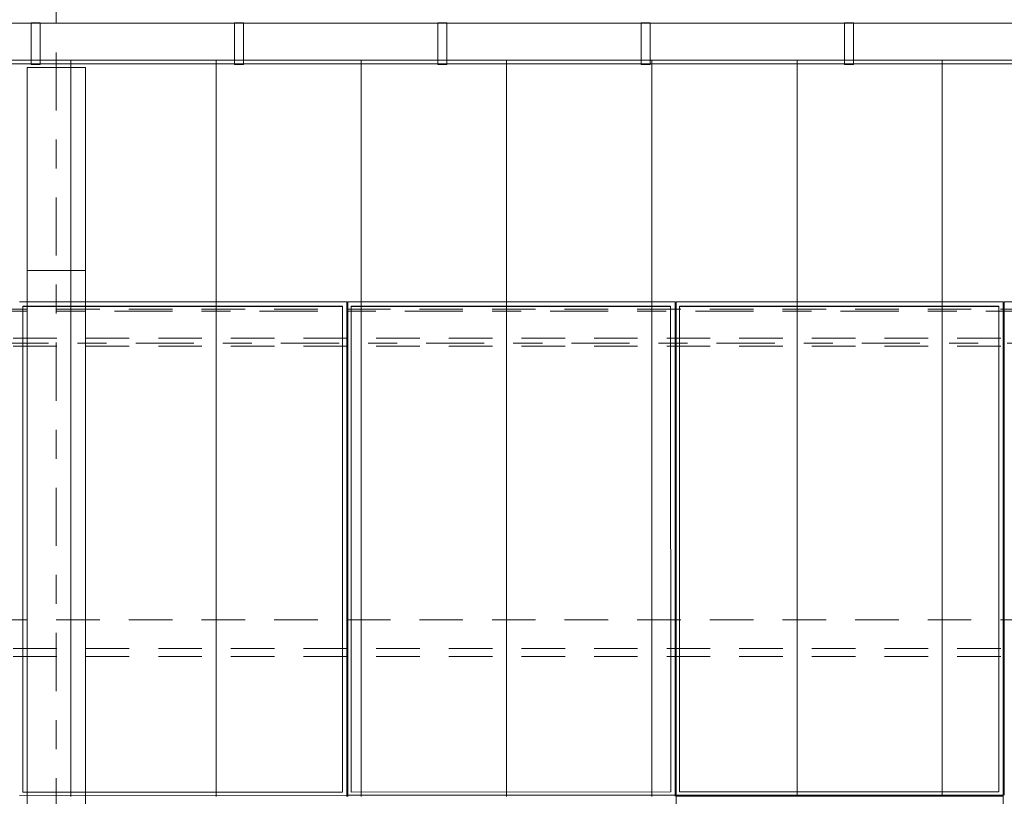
# Model space of a CAD drawing. Header units: metres. Extents: x -167 to 233, y -155 to 122.
# Tile 35 of 96: x 22.63 to 26.01, y 42.03 to 44.7. Entities that reach past the tile are written whole.
import ezdxf
from ezdxf.enums import TextEntityAlignment as Align

# ---------------------------------------------------------------- set-up
doc = ezdxf.new("R2010")
doc.units = ezdxf.units.M
doc.header["$MEASUREMENT"] = 0
for name, pattern in [('Achse', [0.4, 0.2, -0.1, 0, -0.1]), ('Raster', [0.4, 0.2, -0.1, 0, -0.1]), ('Strichlinie_ eng', [0.23, 0.15, -0.08])]:
    doc.linetypes.add(name, pattern=pattern)
for name, color, linetype in [('20 Träger', 7, 'Continuous'), ('30 Dachaufbau', 7, 'Continuous'), ('30 Dachentwässerung', 7, 'Continuous'), ('30 Dachkonstruktion massiv', 7, 'Continuous'), ('70 PV-Anlage', 7, 'Continuous'), ('90 Achsraster', 7, 'Continuous')]:
    doc.layers.add(name, color=color, linetype=linetype)
doc.styles.add('ERSTELLTER_STIL_1', font='arial.ttf')

# ---------------------------------------------------------------- blocks, each defined once
blk = doc.blocks.new('Standard-Rastermarker_137')
at = {"layer": '90 Achsraster', "color": 14, "linetype": 'Raster', "lineweight": 18, "true_color": 0xa80000}
blk.add_line((1, 0), (24.7309, 0), dxfattribs=at)
at = {"layer": '90 Achsraster', "color": 14, "lineweight": 18, "true_color": 0xa80000, "style": 'ERSTELLTER_STIL_1'}
for tag, p in [('AC_MarkerText_1_0', (-0.5686, -0.0686)), ('AC_MarkerText_1_1', (25.8623, -0.0686))]:
    blk.add_attdef(tag, text='', height=0.3, rotation=90, dxfattribs=at).set_placement(p, align=Align.TOP_CENTER)
blk = doc.blocks.new('Lattung 27_2')
at = {"layer": '30 Dachkonstruktion massiv', "color": 7, "linetype": 'Strichlinie_ eng', "lineweight": 13}
for p, q in [((40.5014, 1.1685), (0, 1.1685)), ((40.5014, 1.1407), (0, 1.1407)), ((0, 1.0417), (40.5014, 1.0417)), ((40.5014, 0.099), (0, 0.099)), ((40.5014, 0.0712), (0, 0.0712)), ((0, -0.0278), (40.5014, -0.0278))]:
    blk.add_line(p, q, dxfattribs=at)
blk = doc.blocks.new('Regenrinne 27_3')
at = {"layer": '30 Dachentwässerung', "color": 7, "linetype": 'Continuous', "lineweight": 13}
for p, q in [((12.115, 0.072), (12.085, 0.072)), ((12.085, 0.072), (12.085, -0.072)), ((12.115, -0.072), (12.115, 0.072)), ((12.815, 0.072), (12.785, 0.072)), ((12.785, 0.072), (12.785, -0.072)), ((12.815, -0.072), (12.815, 0.072)), ((13.515, 0.072), (13.485, 0.072)), ((13.485, 0.072), (13.485, -0.072)), ((13.515, -0.072), (13.515, 0.072)), ((14.215, 0.072), (14.185, 0.072)), ((14.185, 0.072), (14.185, -0.072)), ((14.215, -0.072), (14.215, 0.072)), ((14.915, 0.072), (14.885, 0.072)), ((14.885, 0.072), (14.885, -0.072)), ((14.915, -0.072), (14.915, 0.072)), ((12.085, -0.072), (12.115, -0.072)), ((12.785, -0.072), (12.815, -0.072)), ((13.485, -0.072), (13.515, -0.072)), ((14.185, -0.072), (14.215, -0.072)), ((14.885, -0.072), (14.915, -0.072))]:
    blk.add_line(p, q, dxfattribs=at)
at = {"layer": '30 Dachentwässerung', "color": 7, "linetype": 'Continuous', "lineweight": 13, "flags": 128}
blk.add_lwpolyline([(0, -0.07), (20.7389, -0.07), (20.7389, 0.07), (0, 0.07)], close=True, dxfattribs=at)
blk = doc.blocks.new('Standard-Rastermarker_139')
at = {"layer": '90 Achsraster', "color": 14, "linetype": 'Raster', "lineweight": 18, "true_color": 0xa80000}
blk.add_line((1, 0), (45.4427, 0), dxfattribs=at)
at = {"layer": '90 Achsraster', "color": 14, "lineweight": 18, "true_color": 0xa80000, "style": 'ERSTELLTER_STIL_1'}
for tag, p in [('AC_MarkerText_1_0', (-0.35, 0.15)), ('AC_MarkerText_1_1', (46.7927, 0.15))]:
    blk.add_attdef(tag, text='', height=0.3, dxfattribs=at).set_placement(p, align=Align.TOP_CENTER)
blk = doc.blocks.new('*X219', base_point=(27236.1321, 33357.279))
at = {"layer": '30 Dachaufbau', "color": 7, "linetype": 'Continuous', "lineweight": 13}
for p, q in [((22.8011, 44.5645), (22.8011, 44.539)), ((22.8011, 44.5645), (22.8011, 44.539)), ((23.3011, 44.5645), (23.3011, 44.539)), ((23.3011, 44.5645), (23.3011, 44.539)), ((23.8011, 44.5645), (23.8011, 44.539)), ((23.8011, 44.5645), (23.8011, 44.539)), ((24.3011, 44.5645), (24.3011, 44.539)), ((24.3011, 44.5645), (24.3011, 44.539)), ((24.8011, 44.5645), (24.8011, 44.539)), ((24.8011, 44.5645), (24.8011, 44.539)), ((25.3011, 44.5645), (25.3011, 44.539)), ((25.3011, 44.5645), (25.3011, 44.539)), ((25.8011, 44.5645), (25.8011, 44.539)), ((25.8011, 44.5645), (25.8011, 44.539)), ((22.8011, 44.539), (22.8011, 44.4746)), ((22.8011, 44.539), (22.8011, 44.4746)), ((23.3011, 44.539), (23.3011, 44.4746)), ((23.3011, 44.539), (23.3011, 44.4746)), ((23.8011, 44.539), (23.8011, 44.4746)), ((23.8011, 44.539), (23.8011, 44.4746)), ((24.3011, 44.539), (24.3011, 44.4746)), ((24.3011, 44.539), (24.3011, 44.4746)), ((24.8011, 44.539), (24.8011, 44.4746)), ((24.8011, 44.539), (24.8011, 44.4746)), ((25.3011, 44.539), (25.3011, 44.4746)), ((25.3011, 44.539), (25.3011, 44.4746)), ((25.8011, 44.539), (25.8011, 44.4746)), ((25.8011, 44.539), (25.8011, 44.4746)), ((22.8011, 44.4746), (22.8011, 44.4102)), ((22.8011, 44.4746), (22.8011, 44.4102)), ((23.3011, 44.4746), (23.3011, 44.4102)), ((23.3011, 44.4746), (23.3011, 44.4102)), ((23.8011, 44.4746), (23.8011, 44.4102)), ((23.8011, 44.4746), (23.8011, 44.4102)), ((24.3011, 44.4746), (24.3011, 44.4102)), ((24.3011, 44.4746), (24.3011, 44.4102)), ((24.8011, 44.4746), (24.8011, 44.4102)), ((24.8011, 44.4746), (24.8011, 44.4102)), ((25.3011, 44.4746), (25.3011, 44.4102)), ((25.3011, 44.4746), (25.3011, 44.4102)), ((25.8011, 44.4746), (25.8011, 44.4102)), ((25.8011, 44.4746), (25.8011, 44.4102)), ((22.8011, 44.4102), (22.8011, 44.3459)), ((22.8011, 44.4102), (22.8011, 44.3459)), ((23.3011, 44.4102), (23.3011, 44.3459)), ((23.3011, 44.4102), (23.3011, 44.3459)), ((23.8011, 44.4102), (23.8011, 44.3459)), ((23.8011, 44.4102), (23.8011, 44.3459)), ((24.3011, 44.4102), (24.3011, 44.3459)), ((24.3011, 44.4102), (24.3011, 44.3459)), ((24.8011, 44.4102), (24.8011, 44.3459)), ((24.8011, 44.4102), (24.8011, 44.3459)), ((25.3011, 44.4102), (25.3011, 44.3459)), ((25.3011, 44.4102), (25.3011, 44.3459)), ((25.8011, 44.4102), (25.8011, 44.3459)), ((25.8011, 44.4102), (25.8011, 44.3459)), ((22.8011, 44.3459), (22.8011, 44.2815)), ((22.8011, 44.3459), (22.8011, 44.2815)), ((23.3011, 44.3459), (23.3011, 44.2815)), ((23.3011, 44.3459), (23.3011, 44.2815)), ((23.8011, 44.3459), (23.8011, 44.2815)), ((23.8011, 44.3459), (23.8011, 44.2815)), ((24.3011, 44.3459), (24.3011, 44.2815)), ((24.3011, 44.3459), (24.3011, 44.2815)), ((24.8011, 44.3459), (24.8011, 44.2815)), ((24.8011, 44.3459), (24.8011, 44.2815)), ((25.3011, 44.3459), (25.3011, 44.2815)), ((25.3011, 44.3459), (25.3011, 44.2815)), ((25.8011, 44.3459), (25.8011, 44.2815)), ((25.8011, 44.3459), (25.8011, 44.2815)), ((22.8011, 44.2815), (22.8011, 44.2171)), ((22.8011, 44.2815), (22.8011, 44.2171)), ((23.3011, 44.2815), (23.3011, 44.2171)), ((23.3011, 44.2815), (23.3011, 44.2171)), ((23.8011, 44.2815), (23.8011, 44.2171)), ((23.8011, 44.2815), (23.8011, 44.2171)), ((24.3011, 44.2815), (24.3011, 44.2171)), ((24.3011, 44.2815), (24.3011, 44.2171)), ((24.8011, 44.2815), (24.8011, 44.2171)), ((24.8011, 44.2815), (24.8011, 44.2171)), ((25.3011, 44.2815), (25.3011, 44.2171)), ((25.3011, 44.2815), (25.3011, 44.2171)), ((25.8011, 44.2815), (25.8011, 44.2171)), ((25.8011, 44.2815), (25.8011, 44.2171)), ((22.8011, 44.2171), (22.8011, 44.1528)), ((22.8011, 44.2171), (22.8011, 44.1528)), ((23.3011, 44.2171), (23.3011, 44.1528)), ((23.3011, 44.2171), (23.3011, 44.1528)), ((23.8011, 44.2171), (23.8011, 44.1528)), ((23.8011, 44.2171), (23.8011, 44.1528)), ((24.3011, 44.2171), (24.3011, 44.1528)), ((24.3011, 44.2171), (24.3011, 44.1528)), ((24.8011, 44.2171), (24.8011, 44.1528)), ((24.8011, 44.2171), (24.8011, 44.1528)), ((25.3011, 44.2171), (25.3011, 44.1528)), ((25.3011, 44.2171), (25.3011, 44.1528)), ((25.8011, 44.2171), (25.8011, 44.1528)), ((25.8011, 44.2171), (25.8011, 44.1528)), ((22.8011, 44.1528), (22.8011, 44.0884)), ((22.8011, 44.1528), (22.8011, 44.0884)), ((23.3011, 44.1528), (23.3011, 44.0884)), ((23.3011, 44.1528), (23.3011, 44.0884)), ((23.8011, 44.1528), (23.8011, 44.0884)), ((23.8011, 44.1528), (23.8011, 44.0884)), ((24.3011, 44.1528), (24.3011, 44.0884)), ((24.3011, 44.1528), (24.3011, 44.0884)), ((24.8011, 44.1528), (24.8011, 44.0884)), ((24.8011, 44.1528), (24.8011, 44.0884)), ((25.3011, 44.1528), (25.3011, 44.0884)), ((25.3011, 44.1528), (25.3011, 44.0884)), ((25.8011, 44.1528), (25.8011, 44.0884)), ((25.8011, 44.1528), (25.8011, 44.0884)), ((22.8011, 44.0884), (22.8011, 44.024)), ((22.8011, 44.0884), (22.8011, 44.024)), ((23.3011, 44.0884), (23.3011, 44.024)), ((23.3011, 44.0884), (23.3011, 44.024)), ((23.8011, 44.0884), (23.8011, 44.024)), ((23.8011, 44.0884), (23.8011, 44.024)), ((24.3011, 44.0884), (24.3011, 44.024)), ((24.3011, 44.0884), (24.3011, 44.024)), ((24.8011, 44.0884), (24.8011, 44.024)), ((24.8011, 44.0884), (24.8011, 44.024)), ((25.3011, 44.0884), (25.3011, 44.024)), ((25.3011, 44.0884), (25.3011, 44.024)), ((25.8011, 44.0884), (25.8011, 44.024)), ((25.8011, 44.0884), (25.8011, 44.024)), ((22.8011, 44.024), (22.8011, 43.9597)), ((22.8011, 44.024), (22.8011, 43.9597)), ((23.3011, 44.024), (23.3011, 43.9597)), ((23.3011, 44.024), (23.3011, 43.9597)), ((23.8011, 44.024), (23.8011, 43.9597)), ((23.8011, 44.024), (23.8011, 43.9597)), ((24.3011, 44.024), (24.3011, 43.9597)), ((24.3011, 44.024), (24.3011, 43.9597)), ((24.8011, 44.024), (24.8011, 43.9597)), ((24.8011, 44.024), (24.8011, 43.9597)), ((25.3011, 44.024), (25.3011, 43.9597)), ((25.3011, 44.024), (25.3011, 43.9597)), ((25.8011, 44.024), (25.8011, 43.9597)), ((25.8011, 44.024), (25.8011, 43.9597)), ((22.8011, 43.9597), (22.8011, 43.8953)), ((22.8011, 43.9597), (22.8011, 43.8953)), ((23.3011, 43.9597), (23.3011, 43.8953)), ((23.3011, 43.9597), (23.3011, 43.8953)), ((23.8011, 43.9597), (23.8011, 43.8953)), ((23.8011, 43.9597), (23.8011, 43.8953)), ((24.3011, 43.9597), (24.3011, 43.8953)), ((24.3011, 43.9597), (24.3011, 43.8953)), ((24.8011, 43.9597), (24.8011, 43.8953)), ((24.8011, 43.9597), (24.8011, 43.8953)), ((25.3011, 43.9597), (25.3011, 43.8953)), ((25.3011, 43.9597), (25.3011, 43.8953)), ((25.8011, 43.9597), (25.8011, 43.8953)), ((25.8011, 43.9597), (25.8011, 43.8953)), ((22.8011, 43.8953), (22.8011, 43.8309)), ((22.8011, 43.8953), (22.8011, 43.8309)), ((23.3011, 43.8953), (23.3011, 43.8309)), ((23.3011, 43.8953), (23.3011, 43.8309)), ((23.8011, 43.8953), (23.8011, 43.8309)), ((23.8011, 43.8953), (23.8011, 43.8309)), ((24.3011, 43.8953), (24.3011, 43.8309)), ((24.3011, 43.8953), (24.3011, 43.8309)), ((24.8011, 43.8953), (24.8011, 43.8309)), ((24.8011, 43.8953), (24.8011, 43.8309)), ((25.3011, 43.8953), (25.3011, 43.8309)), ((25.3011, 43.8953), (25.3011, 43.8309)), ((25.8011, 43.8953), (25.8011, 43.8309)), ((25.8011, 43.8953), (25.8011, 43.8309)), ((22.8011, 43.8309), (22.8011, 43.7666)), ((22.8011, 43.8309), (22.8011, 43.7666)), ((23.3011, 43.8309), (23.3011, 43.7666)), ((23.3011, 43.8309), (23.3011, 43.7666)), ((23.8011, 43.8309), (23.8011, 43.7666)), ((23.8011, 43.8309), (23.8011, 43.7666)), ((24.3011, 43.8309), (24.3011, 43.7666)), ((24.3011, 43.8309), (24.3011, 43.7666)), ((24.8011, 43.8309), (24.8011, 43.7666)), ((24.8011, 43.8309), (24.8011, 43.7666)), ((25.3011, 43.8309), (25.3011, 43.7666)), ((25.3011, 43.8309), (25.3011, 43.7666)), ((25.8011, 43.8309), (25.8011, 43.7666)), ((25.8011, 43.8309), (25.8011, 43.7666)), ((22.8011, 43.7666), (22.8011, 43.7022)), ((22.8011, 43.7666), (22.8011, 43.7022)), ((23.3011, 43.7666), (23.3011, 43.7022)), ((23.3011, 43.7666), (23.3011, 43.7022)), ((23.8011, 43.7666), (23.8011, 43.7022)), ((23.8011, 43.7666), (23.8011, 43.7022)), ((24.3011, 43.7666), (24.3011, 43.7022)), ((24.3011, 43.7666), (24.3011, 43.7022)), ((24.8011, 43.7666), (24.8011, 43.7022)), ((24.8011, 43.7666), (24.8011, 43.7022)), ((25.3011, 43.7666), (25.3011, 43.7022)), ((25.3011, 43.7666), (25.3011, 43.7022)), ((25.8011, 43.7666), (25.8011, 43.7022)), ((25.8011, 43.7666), (25.8011, 43.7022)), ((22.8011, 43.7022), (22.8011, 43.6378)), ((22.8011, 43.7022), (22.8011, 43.6378)), ((23.3011, 43.7022), (23.3011, 43.6378)), ((23.3011, 43.7022), (23.3011, 43.6378)), ((23.8011, 43.7022), (23.8011, 43.6378)), ((23.8011, 43.7022), (23.8011, 43.6378)), ((24.3011, 43.7022), (24.3011, 43.6378)), ((24.3011, 43.7022), (24.3011, 43.6378)), ((24.8011, 43.7022), (24.8011, 43.6378)), ((24.8011, 43.7022), (24.8011, 43.6378)), ((25.3011, 43.7022), (25.3011, 43.6378)), ((25.3011, 43.7022), (25.3011, 43.6378)), ((25.8011, 43.7022), (25.8011, 43.6378)), ((25.8011, 43.7022), (25.8011, 43.6378)), ((22.8011, 43.6378), (22.8011, 43.5735)), ((22.8011, 43.6378), (22.8011, 43.5735)), ((23.3011, 43.6378), (23.3011, 43.5735)), ((23.3011, 43.6378), (23.3011, 43.5735)), ((23.8011, 43.6378), (23.8011, 43.5735)), ((23.8011, 43.6378), (23.8011, 43.5735)), ((24.3011, 43.6378), (24.3011, 43.5735)), ((24.3011, 43.6378), (24.3011, 43.5735)), ((24.8011, 43.6378), (24.8011, 43.5735)), ((24.8011, 43.6378), (24.8011, 43.5735)), ((25.3011, 43.6378), (25.3011, 43.5735)), ((25.3011, 43.6378), (25.3011, 43.5735)), ((25.8011, 43.6378), (25.8011, 43.5735)), ((25.8011, 43.6378), (25.8011, 43.5735)), ((22.8011, 43.5735), (22.8011, 43.5091)), ((22.8011, 43.5735), (22.8011, 43.5091)), ((23.3011, 43.5735), (23.3011, 43.5091)), ((23.3011, 43.5735), (23.3011, 43.5091)), ((23.8011, 43.5735), (23.8011, 43.5091)), ((23.8011, 43.5735), (23.8011, 43.5091)), ((24.3011, 43.5735), (24.3011, 43.5091)), ((24.3011, 43.5735), (24.3011, 43.5091)), ((24.8011, 43.5735), (24.8011, 43.5091)), ((24.8011, 43.5735), (24.8011, 43.5091)), ((25.3011, 43.5735), (25.3011, 43.5091)), ((25.3011, 43.5735), (25.3011, 43.5091)), ((25.8011, 43.5735), (25.8011, 43.5091)), ((25.8011, 43.5735), (25.8011, 43.5091)), ((22.8011, 43.5091), (22.8011, 43.4447)), ((22.8011, 43.5091), (22.8011, 43.4447)), ((23.3011, 43.5091), (23.3011, 43.4447)), ((23.3011, 43.5091), (23.3011, 43.4447)), ((23.8011, 43.5091), (23.8011, 43.4447)), ((23.8011, 43.5091), (23.8011, 43.4447)), ((24.3011, 43.5091), (24.3011, 43.4447)), ((24.3011, 43.5091), (24.3011, 43.4447)), ((24.8011, 43.5091), (24.8011, 43.4447)), ((24.8011, 43.5091), (24.8011, 43.4447)), ((25.3011, 43.5091), (25.3011, 43.4447)), ((25.3011, 43.5091), (25.3011, 43.4447)), ((25.8011, 43.5091), (25.8011, 43.4447)), ((25.8011, 43.5091), (25.8011, 43.4447)), ((22.8011, 43.4447), (22.8011, 43.3804)), ((22.8011, 43.4447), (22.8011, 43.3804)), ((23.3011, 43.4447), (23.3011, 43.3804)), ((23.3011, 43.4447), (23.3011, 43.3804)), ((23.8011, 43.4447), (23.8011, 43.3804)), ((23.8011, 43.4447), (23.8011, 43.3804)), ((24.3011, 43.4447), (24.3011, 43.3804)), ((24.3011, 43.4447), (24.3011, 43.3804)), ((24.8011, 43.4447), (24.8011, 43.3804)), ((24.8011, 43.4447), (24.8011, 43.3804)), ((25.3011, 43.4447), (25.3011, 43.3804)), ((25.3011, 43.4447), (25.3011, 43.3804)), ((25.8011, 43.4447), (25.8011, 43.3804)), ((25.8011, 43.4447), (25.8011, 43.3804)), ((22.8011, 43.3804), (22.8011, 43.316)), ((22.8011, 43.3804), (22.8011, 43.316)), ((23.3011, 43.3804), (23.3011, 43.316)), ((23.3011, 43.3804), (23.3011, 43.316)), ((23.8011, 43.3804), (23.8011, 43.316)), ((23.8011, 43.3804), (23.8011, 43.316)), ((24.3011, 43.3804), (24.3011, 43.316)), ((24.3011, 43.3804), (24.3011, 43.316)), ((24.8011, 43.3804), (24.8011, 43.316)), ((24.8011, 43.3804), (24.8011, 43.316)), ((25.3011, 43.3804), (25.3011, 43.316)), ((25.3011, 43.3804), (25.3011, 43.316)), ((25.8011, 43.3804), (25.8011, 43.316)), ((25.8011, 43.3804), (25.8011, 43.316)), ((22.8011, 43.316), (22.8011, 43.2516)), ((22.8011, 43.316), (22.8011, 43.2516)), ((23.3011, 43.316), (23.3011, 43.2516)), ((23.3011, 43.316), (23.3011, 43.2516)), ((23.8011, 43.316), (23.8011, 43.2516)), ((23.8011, 43.316), (23.8011, 43.2516)), ((24.3011, 43.316), (24.3011, 43.2516)), ((24.3011, 43.316), (24.3011, 43.2516)), ((24.8011, 43.316), (24.8011, 43.2516)), ((24.8011, 43.316), (24.8011, 43.2516)), ((25.3011, 43.316), (25.3011, 43.2516)), ((25.3011, 43.316), (25.3011, 43.2516)), ((25.8011, 43.316), (25.8011, 43.2516)), ((25.8011, 43.316), (25.8011, 43.2516)), ((22.8011, 43.2516), (22.8011, 43.1873)), ((22.8011, 43.2516), (22.8011, 43.1873)), ((23.3011, 43.2516), (23.3011, 43.1873)), ((23.3011, 43.2516), (23.3011, 43.1873)), ((23.8011, 43.2516), (23.8011, 43.1873)), ((23.8011, 43.2516), (23.8011, 43.1873)), ((24.3011, 43.2516), (24.3011, 43.1873)), ((24.3011, 43.2516), (24.3011, 43.1873)), ((24.8011, 43.2516), (24.8011, 43.1873)), ((24.8011, 43.2516), (24.8011, 43.1873)), ((25.3011, 43.2516), (25.3011, 43.1873)), ((25.3011, 43.2516), (25.3011, 43.1873)), ((25.8011, 43.2516), (25.8011, 43.1873)), ((25.8011, 43.2516), (25.8011, 43.1873)), ((22.8011, 43.1873), (22.8011, 43.1229)), ((22.8011, 43.1873), (22.8011, 43.1229)), ((23.3011, 43.1873), (23.3011, 43.1229)), ((23.3011, 43.1873), (23.3011, 43.1229)), ((23.8011, 43.1873), (23.8011, 43.1229)), ((23.8011, 43.1873), (23.8011, 43.1229)), ((24.3011, 43.1873), (24.3011, 43.1229)), ((24.3011, 43.1873), (24.3011, 43.1229)), ((24.8011, 43.1873), (24.8011, 43.1229)), ((24.8011, 43.1873), (24.8011, 43.1229)), ((25.3011, 43.1873), (25.3011, 43.1229)), ((25.3011, 43.1873), (25.3011, 43.1229)), ((25.8011, 43.1873), (25.8011, 43.1229)), ((25.8011, 43.1873), (25.8011, 43.1229)), ((22.8011, 43.1229), (22.8011, 43.0585)), ((22.8011, 43.1229), (22.8011, 43.0585)), ((23.3011, 43.1229), (23.3011, 43.0585)), ((23.3011, 43.1229), (23.3011, 43.0585)), ((23.8011, 43.1229), (23.8011, 43.0585)), ((23.8011, 43.1229), (23.8011, 43.0585)), ((24.3011, 43.1229), (24.3011, 43.0585)), ((24.3011, 43.1229), (24.3011, 43.0585)), ((24.8011, 43.1229), (24.8011, 43.0585)), ((24.8011, 43.1229), (24.8011, 43.0585)), ((25.3011, 43.1229), (25.3011, 43.0585)), ((25.3011, 43.1229), (25.3011, 43.0585)), ((25.8011, 43.1229), (25.8011, 43.0585)), ((25.8011, 43.1229), (25.8011, 43.0585)), ((22.8011, 43.0585), (22.8011, 42.9942)), ((22.8011, 43.0585), (22.8011, 42.9942)), ((23.3011, 43.0585), (23.3011, 42.9942)), ((23.3011, 43.0585), (23.3011, 42.9942)), ((23.8011, 43.0585), (23.8011, 42.9942)), ((23.8011, 43.0585), (23.8011, 42.9942)), ((24.3011, 43.0585), (24.3011, 42.9942)), ((24.3011, 43.0585), (24.3011, 42.9942)), ((24.8011, 43.0585), (24.8011, 42.9942)), ((24.8011, 43.0585), (24.8011, 42.9942)), ((25.3011, 43.0585), (25.3011, 42.9942)), ((25.3011, 43.0585), (25.3011, 42.9942)), ((25.8011, 43.0585), (25.8011, 42.9942)), ((25.8011, 43.0585), (25.8011, 42.9942)), ((22.8011, 42.9942), (22.8011, 42.9298)), ((22.8011, 42.9942), (22.8011, 42.9298)), ((23.3011, 42.9942), (23.3011, 42.9298)), ((23.3011, 42.9942), (23.3011, 42.9298)), ((23.8011, 42.9942), (23.8011, 42.9298)), ((23.8011, 42.9942), (23.8011, 42.9298)), ((24.3011, 42.9942), (24.3011, 42.9298)), ((24.3011, 42.9942), (24.3011, 42.9298)), ((24.8011, 42.9942), (24.8011, 42.9298)), ((24.8011, 42.9942), (24.8011, 42.9298)), ((25.3011, 42.9942), (25.3011, 42.9298)), ((25.3011, 42.9942), (25.3011, 42.9298)), ((25.8011, 42.9942), (25.8011, 42.9298)), ((25.8011, 42.9942), (25.8011, 42.9298)), ((22.8011, 42.9298), (22.8011, 42.8654)), ((22.8011, 42.9298), (22.8011, 42.8654)), ((23.3011, 42.9298), (23.3011, 42.8654)), ((23.3011, 42.9298), (23.3011, 42.8654)), ((23.8011, 42.9298), (23.8011, 42.8654)), ((23.8011, 42.9298), (23.8011, 42.8654)), ((24.3011, 42.9298), (24.3011, 42.8654)), ((24.3011, 42.9298), (24.3011, 42.8654)), ((24.8011, 42.9298), (24.8011, 42.8654)), ((24.8011, 42.9298), (24.8011, 42.8654)), ((25.3011, 42.9298), (25.3011, 42.8654)), ((25.3011, 42.9298), (25.3011, 42.8654)), ((25.8011, 42.9298), (25.8011, 42.8654)), ((25.8011, 42.9298), (25.8011, 42.8654)), ((22.8011, 42.8654), (22.8011, 42.8011)), ((22.8011, 42.8654), (22.8011, 42.8011)), ((23.3011, 42.8654), (23.3011, 42.8011)), ((23.3011, 42.8654), (23.3011, 42.8011)), ((23.8011, 42.8654), (23.8011, 42.8011)), ((23.8011, 42.8654), (23.8011, 42.8011)), ((24.3011, 42.8654), (24.3011, 42.8011)), ((24.3011, 42.8654), (24.3011, 42.8011)), ((24.8011, 42.8654), (24.8011, 42.8011)), ((24.8011, 42.8654), (24.8011, 42.8011)), ((25.3011, 42.8654), (25.3011, 42.8011)), ((25.3011, 42.8654), (25.3011, 42.8011)), ((25.8011, 42.8654), (25.8011, 42.8011)), ((25.8011, 42.8654), (25.8011, 42.8011)), ((22.8011, 42.8011), (22.8011, 42.7367)), ((22.8011, 42.8011), (22.8011, 42.7367)), ((23.3011, 42.8011), (23.3011, 42.7367)), ((23.3011, 42.8011), (23.3011, 42.7367)), ((23.8011, 42.8011), (23.8011, 42.7367)), ((23.8011, 42.8011), (23.8011, 42.7367)), ((24.3011, 42.8011), (24.3011, 42.7367)), ((24.3011, 42.8011), (24.3011, 42.7367)), ((24.8011, 42.8011), (24.8011, 42.7367)), ((24.8011, 42.8011), (24.8011, 42.7367)), ((25.3011, 42.8011), (25.3011, 42.7367)), ((25.3011, 42.8011), (25.3011, 42.7367)), ((25.8011, 42.8011), (25.8011, 42.7367)), ((25.8011, 42.8011), (25.8011, 42.7367)), ((22.8011, 42.7367), (22.8011, 42.6723)), ((22.8011, 42.7367), (22.8011, 42.6723)), ((23.3011, 42.7367), (23.3011, 42.6723)), ((23.3011, 42.7367), (23.3011, 42.6723)), ((23.8011, 42.7367), (23.8011, 42.6723)), ((23.8011, 42.7367), (23.8011, 42.6723)), ((24.3011, 42.7367), (24.3011, 42.6723)), ((24.3011, 42.7367), (24.3011, 42.6723)), ((24.8011, 42.7367), (24.8011, 42.6723)), ((24.8011, 42.7367), (24.8011, 42.6723)), ((25.3011, 42.7367), (25.3011, 42.6723)), ((25.3011, 42.7367), (25.3011, 42.6723)), ((25.8011, 42.7367), (25.8011, 42.6723)), ((25.8011, 42.7367), (25.8011, 42.6723)), ((22.8011, 42.6723), (22.8011, 42.608)), ((22.8011, 42.6723), (22.8011, 42.608)), ((23.3011, 42.6723), (23.3011, 42.608)), ((23.3011, 42.6723), (23.3011, 42.608)), ((23.8011, 42.6723), (23.8011, 42.608)), ((23.8011, 42.6723), (23.8011, 42.608)), ((24.3011, 42.6723), (24.3011, 42.608)), ((24.3011, 42.6723), (24.3011, 42.608)), ((24.8011, 42.6723), (24.8011, 42.608)), ((24.8011, 42.6723), (24.8011, 42.608)), ((25.3011, 42.6723), (25.3011, 42.608)), ((25.3011, 42.6723), (25.3011, 42.608)), ((25.8011, 42.6723), (25.8011, 42.608)), ((25.8011, 42.6723), (25.8011, 42.608)), ((22.8011, 42.608), (22.8011, 42.5436)), ((22.8011, 42.608), (22.8011, 42.5436)), ((23.3011, 42.608), (23.3011, 42.5436)), ((23.3011, 42.608), (23.3011, 42.5436)), ((23.8011, 42.608), (23.8011, 42.5436)), ((23.8011, 42.608), (23.8011, 42.5436)), ((24.3011, 42.608), (24.3011, 42.5436)), ((24.3011, 42.608), (24.3011, 42.5436)), ((24.8011, 42.608), (24.8011, 42.5436)), ((24.8011, 42.608), (24.8011, 42.5436)), ((25.3011, 42.608), (25.3011, 42.5436)), ((25.3011, 42.608), (25.3011, 42.5436)), ((25.8011, 42.608), (25.8011, 42.5436)), ((25.8011, 42.608), (25.8011, 42.5436)), ((22.8011, 42.5436), (22.8011, 42.4792)), ((22.8011, 42.5436), (22.8011, 42.4792)), ((23.3011, 42.5436), (23.3011, 42.4792)), ((23.3011, 42.5436), (23.3011, 42.4792)), ((23.8011, 42.5436), (23.8011, 42.4792)), ((23.8011, 42.5436), (23.8011, 42.4792)), ((24.3011, 42.5436), (24.3011, 42.4792)), ((24.3011, 42.5436), (24.3011, 42.4792)), ((24.8011, 42.5436), (24.8011, 42.4792)), ((24.8011, 42.5436), (24.8011, 42.4792)), ((25.3011, 42.5436), (25.3011, 42.4792)), ((25.3011, 42.5436), (25.3011, 42.4792)), ((25.8011, 42.5436), (25.8011, 42.4792)), ((25.8011, 42.5436), (25.8011, 42.4792)), ((22.8011, 42.4792), (22.8011, 42.4149)), ((22.8011, 42.4792), (22.8011, 42.4149)), ((23.3011, 42.4792), (23.3011, 42.4149)), ((23.3011, 42.4792), (23.3011, 42.4149)), ((23.8011, 42.4792), (23.8011, 42.4149)), ((23.8011, 42.4792), (23.8011, 42.4149)), ((24.3011, 42.4792), (24.3011, 42.4149)), ((24.3011, 42.4792), (24.3011, 42.4149)), ((24.8011, 42.4792), (24.8011, 42.4149)), ((24.8011, 42.4792), (24.8011, 42.4149)), ((25.3011, 42.4792), (25.3011, 42.4149)), ((25.3011, 42.4792), (25.3011, 42.4149)), ((25.8011, 42.4792), (25.8011, 42.4149)), ((25.8011, 42.4792), (25.8011, 42.4149)), ((22.8011, 42.4149), (22.8011, 42.3505)), ((22.8011, 42.4149), (22.8011, 42.3505)), ((23.3011, 42.4149), (23.3011, 42.3505)), ((23.3011, 42.4149), (23.3011, 42.3505)), ((23.8011, 42.4149), (23.8011, 42.3505)), ((23.8011, 42.4149), (23.8011, 42.3505)), ((24.3011, 42.4149), (24.3011, 42.3505)), ((24.3011, 42.4149), (24.3011, 42.3505)), ((24.8011, 42.4149), (24.8011, 42.3505)), ((24.8011, 42.4149), (24.8011, 42.3505)), ((25.3011, 42.4149), (25.3011, 42.3505)), ((25.3011, 42.4149), (25.3011, 42.3505)), ((25.8011, 42.4149), (25.8011, 42.3505)), ((25.8011, 42.4149), (25.8011, 42.3505)), ((22.8011, 42.3505), (22.8011, 42.2861)), ((22.8011, 42.3505), (22.8011, 42.2861)), ((23.3011, 42.3505), (23.3011, 42.2861)), ((23.3011, 42.3505), (23.3011, 42.2861)), ((23.8011, 42.3505), (23.8011, 42.2861)), ((23.8011, 42.3505), (23.8011, 42.2861)), ((24.3011, 42.3505), (24.3011, 42.2861)), ((24.3011, 42.3505), (24.3011, 42.2861)), ((24.8011, 42.3505), (24.8011, 42.2861)), ((24.8011, 42.3505), (24.8011, 42.2861)), ((25.3011, 42.3505), (25.3011, 42.2861)), ((25.3011, 42.3505), (25.3011, 42.2861)), ((25.8011, 42.3505), (25.8011, 42.2861)), ((25.8011, 42.3505), (25.8011, 42.2861)), ((22.8011, 42.2861), (22.8011, 42.2218)), ((22.8011, 42.2861), (22.8011, 42.2218)), ((23.3011, 42.2861), (23.3011, 42.2218)), ((23.3011, 42.2861), (23.3011, 42.2218)), ((23.8011, 42.2861), (23.8011, 42.2218)), ((23.8011, 42.2861), (23.8011, 42.2218)), ((24.3011, 42.2861), (24.3011, 42.2218)), ((24.3011, 42.2861), (24.3011, 42.2218)), ((24.8011, 42.2861), (24.8011, 42.2218)), ((24.8011, 42.2861), (24.8011, 42.2218)), ((25.3011, 42.2861), (25.3011, 42.2218)), ((25.3011, 42.2861), (25.3011, 42.2218)), ((25.8011, 42.2861), (25.8011, 42.2218)), ((25.8011, 42.2861), (25.8011, 42.2218)), ((22.8011, 42.2218), (22.8011, 42.1574)), ((22.8011, 42.2218), (22.8011, 42.1574)), ((23.3011, 42.2218), (23.3011, 42.1574)), ((23.3011, 42.2218), (23.3011, 42.1574)), ((23.8011, 42.2218), (23.8011, 42.1574)), ((23.8011, 42.2218), (23.8011, 42.1574)), ((24.3011, 42.2218), (24.3011, 42.1574)), ((24.3011, 42.2218), (24.3011, 42.1574)), ((24.8011, 42.2218), (24.8011, 42.1574)), ((24.8011, 42.2218), (24.8011, 42.1574)), ((25.3011, 42.2218), (25.3011, 42.1574)), ((25.3011, 42.2218), (25.3011, 42.1574)), ((25.8011, 42.2218), (25.8011, 42.1574)), ((25.8011, 42.2218), (25.8011, 42.1574)), ((22.8011, 42.1574), (22.8011, 42.093)), ((22.8011, 42.1574), (22.8011, 42.093)), ((23.3011, 42.1574), (23.3011, 42.093)), ((23.3011, 42.1574), (23.3011, 42.093)), ((23.8011, 42.1574), (23.8011, 42.093)), ((23.8011, 42.1574), (23.8011, 42.093)), ((24.3011, 42.1574), (24.3011, 42.093)), ((24.3011, 42.1574), (24.3011, 42.093)), ((24.8011, 42.1574), (24.8011, 42.093)), ((24.8011, 42.1574), (24.8011, 42.093)), ((25.3011, 42.1574), (25.3011, 42.093)), ((25.3011, 42.1574), (25.3011, 42.093)), ((25.8011, 42.1574), (25.8011, 42.093)), ((25.8011, 42.1574), (25.8011, 42.093)), ((22.8011, 42.093), (22.8011, 42.0287)), ((22.8011, 42.093), (22.8011, 42.0287)), ((23.3011, 42.093), (23.3011, 42.0287)), ((23.3011, 42.093), (23.3011, 42.0287)), ((23.8011, 42.093), (23.8011, 42.0287)), ((23.8011, 42.093), (23.8011, 42.0287)), ((24.3011, 42.093), (24.3011, 42.0287)), ((24.3011, 42.093), (24.3011, 42.0287)), ((24.8011, 42.093), (24.8011, 42.0287)), ((24.8011, 42.093), (24.8011, 42.0287)), ((25.3011, 42.093), (25.3011, 42.0287)), ((25.3011, 42.093), (25.3011, 42.0287)), ((25.8011, 42.093), (25.8011, 42.0287)), ((25.8011, 42.093), (25.8011, 42.0287))]:
    blk.add_line(p, q, dxfattribs=at)
blk = doc.blocks.new('Solarkollektor - ACB_2')
at = {"layer": '70 PV-Anlage', "color": 7, "linetype": 'Continuous', "lineweight": 13}
for p, q in [((31.64, 3.385), (31.64, 1.6852)), ((32.7665, 1.6852), (32.7665, 3.385)), ((31.6365, -0.0181), (31.6365, 1.6817)), ((31.64, 1.6852), (31.64, 1.6817)), ((31.64, 1.6852), (32.7665, 1.6852)), ((32.7665, 1.6817), (31.64, 1.6817)), ((31.64, 1.6817), (31.64, -0.0181)), ((31.655, -0.0032), (31.655, 1.6703)), ((31.655, 1.6703), (32.755, 1.6703)), ((32.755, 1.6703), (32.755, -0.0032)), ((32.7665, 1.6852), (32.7665, 1.6817)), ((32.7665, -0.0181), (32.7665, 1.6817)), ((32.77, 1.6852), (32.77, 1.6817)), ((33.8965, 1.6817), (32.77, 1.6817)), ((32.77, 1.6817), (32.77, -0.0181)), ((32.785, -0.0032), (32.785, 1.6703)), ((32.785, 1.6703), (33.885, 1.6703)), ((33.885, 1.6703), (33.885, -0.0032)), ((33.8965, 1.6852), (33.8965, 1.6817)), ((33.8965, -0.0181), (33.8965, 1.6817)), ((33.9, 1.6852), (33.9, 1.6817)), ((35.0265, 1.6817), (33.9, 1.6817)), ((33.9, 1.6817), (33.9, -0.0181)), ((33.915, -0.0032), (33.915, 1.6703)), ((33.915, 1.6703), (35.015, 1.6703)), ((35.015, 1.6703), (35.015, -0.0032)), ((31.64, 1.6157), (31.6365, 1.6157)), ((31.64, 1.6101), (31.6365, 1.6101)), ((32.77, 1.6157), (32.7665, 1.6157)), ((32.77, 1.6101), (32.7665, 1.6101)), ((33.9, 1.6157), (33.8965, 1.6157)), ((33.9, 1.6101), (33.8965, 1.6101)), ((31.6365, 1.5705), (31.64, 1.5705)), ((31.6365, 1.5684), (31.64, 1.5684)), ((32.7665, 1.5705), (32.77, 1.5705)), ((32.7665, 1.5684), (32.77, 1.5684)), ((33.8965, 1.5705), (33.9, 1.5705)), ((33.8965, 1.5684), (33.9, 1.5684)), ((31.64, 0.0313), (31.6365, 0.0313)), ((31.64, 0.0257), (31.6365, 0.0257)), ((32.77, 0.0313), (32.7665, 0.0313)), ((32.77, 0.0257), (32.7665, 0.0257)), ((33.9, 0.0313), (33.8965, 0.0313)), ((33.9, 0.0257), (33.8965, 0.0257)), ((30.51, -0.0181), (31.6365, -0.0181)), ((31.6365, -0.0139), (31.64, -0.0139)), ((31.64, -0.0181), (32.7665, -0.0181)), ((31.655, -0.0022), (32.755, -0.0022)), ((32.755, -0.0032), (31.655, -0.0032)), ((32.7665, -0.0139), (32.77, -0.0139)), ((32.77, -0.0181), (33.8965, -0.0181)), ((32.785, -0.0022), (33.885, -0.0022)), ((33.885, -0.0032), (32.785, -0.0032)), ((33.8965, -0.0139), (33.9, -0.0139)), ((33.9, -0.0181), (35.0265, -0.0181)), ((33.915, -0.0022), (35.015, -0.0022)), ((35.015, -0.0032), (33.915, -0.0032))]:
    blk.add_line(p, q, dxfattribs=at)
at = {"layer": '70 PV-Anlage', "color": 7, "linetype": 'Achse', "lineweight": 13}
blk.add_line((0, 0.0139), (39.55, 0.0139), dxfattribs=at)

msp = doc.modelspace()

# ---------------------------------------------------------------- linework, layer by layer
at = {"layer": '20 Träger', "color": 7, "linetype": 'Continuous', "lineweight": 18}
for p, q in [((22.6511, 44.5397), (22.8511, 44.5397)), ((22.6511, 27.6397), (22.6511, 44.5397)), ((22.8511, 27.6397), (22.8511, 44.5397))]:
    msp.add_line(p, q, dxfattribs=at)
at = {"layer": '20 Träger', "color": 7, "linetype": 'Achse', "lineweight": 13}
msp.add_line((22.6511, 43.8397), (22.8511, 43.8397), dxfattribs=at)
at = {"layer": '30 Dachaufbau', "color": 7, "linetype": 'Continuous', "lineweight": 13, "flags": 128}
msp.add_lwpolyline([(16.8411, 44.5645), (58.6225, 44.5645)], dxfattribs=at)

# ---------------------------------------------------------------- block references
at = {"layer": '30 Dachaufbau', "color": 7, "linetype": 'Continuous', "lineweight": 13}
msp.add_blockref('*X219', (27236.1321, 33357.279), dxfattribs=at)
at = {"layer": '30 Dachentwässerung', "color": 7, "linetype": 'Continuous', "lineweight": 13, "rotation": 180}
msp.add_blockref('Regenrinne 27_3', (37.58, 44.6218), dxfattribs=at)
at = {"layer": '30 Dachkonstruktion massiv', "color": 7, "linetype": 'Strichlinie_ eng', "lineweight": 18, "xscale": -1, "rotation": 180}
msp.add_blockref('Lattung 27_2', (17.5011, 43.6786), dxfattribs=at)
at = {"layer": '70 PV-Anlage', "color": 7, "linetype": 'Continuous', "lineweight": 13, "rotation": 180.0054744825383}
msp.add_blockref('Solarkollektor - ACB_2', (57.6511, 43.7172), dxfattribs=at)
at = {"layer": '90 Achsraster', "color": 7, "linetype": 'Continuous', "lineweight": 18, "rotation": 270}
msp.add_blockref('Standard-Rastermarker_137', (22.7511, 47.5916), dxfattribs=at)
at = {"layer": '90 Achsraster', "color": 7, "linetype": 'Continuous', "lineweight": 18}
msp.add_blockref('Standard-Rastermarker_139', (13.5244, 43.5897), dxfattribs=at)

doc.saveas('drawing.dxf')
